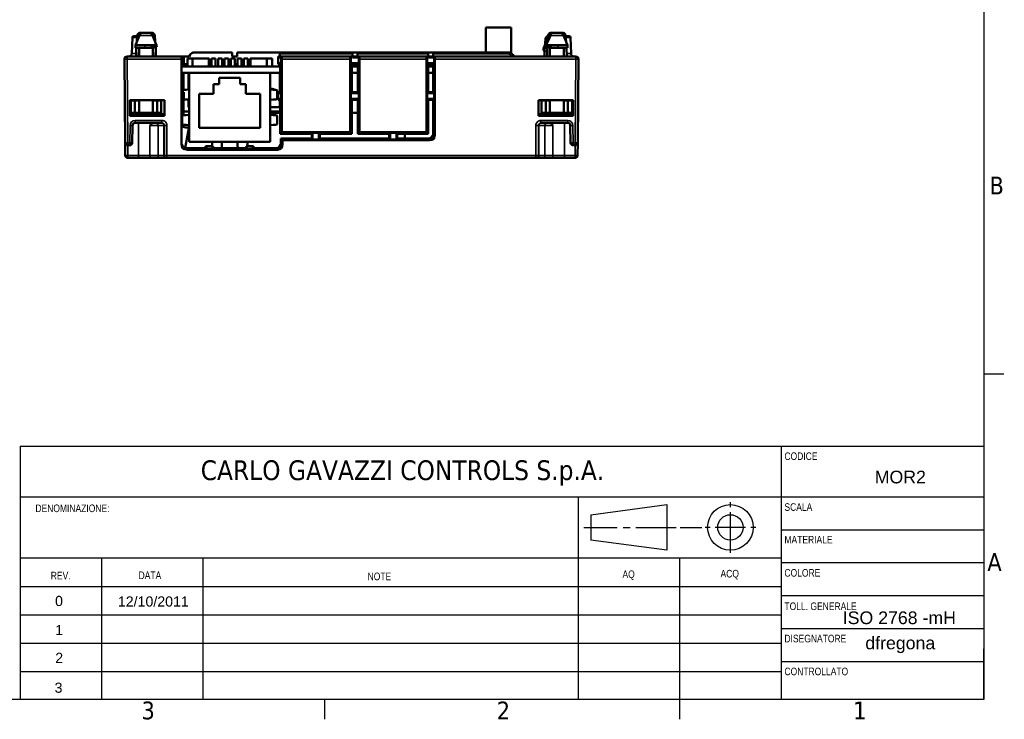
# Model space of a CAD drawing. Header units: millimetres. Extents: x 0 to 420, y 0 to 297.
# Tile 11 of 16: x 220 to 414, y 6 to 144. Entities that reach past the tile are written whole.
import ezdxf
from ezdxf.enums import TextEntityAlignment as Align

# ---------------------------------------------------------------- set-up
doc = ezdxf.new("R2010")
doc.units = ezdxf.units.MM
doc.layers.get('0').update_dxf_attribs({"lineweight": 25})
for name, color, linetype, lineweight in [('Geometria schizzo (ISO)', 7, 'Continuous', 25), ('Simboli(ISO)', 7, 'Continuous', 25), ('Simbolo (ISO)', 7, 'Continuous', 25), ('Titolo (ISO)', 7, 'Continuous', 50), ('Visibile (ISO)', 7, 'Continuous', 50), ('Visibile sottile (ISO)', 7, 'Continuous', 35)]:
    doc.layers.add(name, color=color, linetype=linetype, lineweight=lineweight)
doc.styles.add('Corrente-ISO', font='ARIAL.TTF')
doc.styles.add('DEFAULT-ISO', font='TAHOMA.TTF')
doc.styles.add('MONOTXT', font='monotxt.shx', dxfattribs={"width": 0.8})
doc.styles.add('STANDARD-Arial', font='ARIAL.TTF')
doc.styles.add('Testo nota (ISO)', font='TAHOMA.TTF')
doc.styles.add('Testo nota (ISO)-Arial', font='ARIAL.TTF')

# ---------------------------------------------------------------- blocks, each defined once
blk = doc.blocks.new('Bordi Default Border')
at = {"layer": 'Geometria schizzo (ISO)'}
for p, q in [((410, 74.25), (413.9, 74.25)), ((280, 10), (280, 6.1)), ((350, 10), (350, 6.1))]:
    blk.add_line(p, q, dxfattribs=at)
at = {"layer": 'Geometria schizzo (ISO)', "flags": 128}
blk.add_lwpolyline([(10, 10), (10, 287), (410, 287), (410, 10), (10, 10)], dxfattribs=at)
at = {"layer": 'Simbolo (ISO)', "char_height": 3.5, "attachment_point": 7, "style": 'DEFAULT-ISO'}
for s, insert in [('B', (411.08, 109.63)), ('A', (410.66, 35.38)), ('3', (243.91, 6.03)), ('2', (313.94, 6.1)), ('1', (384.21, 6.1))]:
    blk.add_mtext(s, dxfattribs=dict(at, insert=insert))
blk = doc.blocks.new('Cartigli A3CG')
at = {"linetype": 'Continuous'}
for p, q in [((230, 50), (420, 50)), ((380, 50), (380, 0)), ((230, 40), (420, 40)), ((340, 40), (340, 0)), ((380, 33.5), (420, 33.5)), ((230, 27.92), (380, 27.92)), ((246, 27.92), (246, 0)), ((266, 27.92), (266, 0)), ((360, 27.92), (360, 0)), ((380, 27), (420, 27)), ((380, 20.5), (420, 20.5)), ((380, 14), (420, 14)), ((380, 7.5), (420, 7.5))]:
    blk.add_line(p, q, dxfattribs=at)
for p, q in [((230, 50), (230, 0)), ((370, 37.96), (370, 38.96)), ((342.5, 36.46), (357.5, 38.46)), ((357.5, 38.46), (357.5, 29.46)), ((370, 28.96), (370, 36.96)), ((342.5, 36.46), (342.5, 31.46)), ((341.13, 33.96), (347.67, 33.96)), ((348.86, 33.96), (350.24, 33.96)), ((351.36, 33.96), (359.32, 33.96)), ((360.13, 33.96), (364.37, 33.96)), ((366, 33.96), (365, 33.96)), ((373, 33.96), (367, 33.96)), ((375, 33.96), (374, 33.96)), ((357.5, 29.46), (342.5, 31.46)), ((230, 22.27), (379.96, 22.27)), ((230, 16.7), (379.96, 16.7)), ((230, 11.13), (379.96, 11.13)), ((420, 0), (420, 10)), ((230, 5.56), (379.96, 5.56)), ((420, 0), (410, 0))]:
    blk.add_line(p, q)
for radius in [4.5, 2.5]:
    blk.add_circle((370, 33.96), radius)
at = {"layer": 'Simboli(ISO)', "color": 7, "char_height": 1.4986, "attachment_point": 7, "style": 'MONOTXT'}
for s, insert in [('\\fArial|b0|i0;\\H1.4986;CODICE', (380.66, 47.23)), ('\\fArial|b0|i0;\\H1.4986;DENOMINAZIONE:', (232.99, 36.95)), ('\\fArial|b0|i0;\\H1.4986;SCALA', (380.66, 37.2)), ('\\fArial|b0|i0;\\H1.4986;MATERIALE', (380.66, 30.79)), ('\\fArial|b0|i0;\\H1.4986;DATA', (253.33, 23.76)), ('\\fArial|b0|i0;\\H1.4986;COLORE', (380.66, 24.22)), ('\\fArial|b0|i0;\\H1.4986;REV.', (236.02, 23.7)), ('\\fArial|b0|i0;\\H1.4986;NOTE', (298.48, 23.52)), ('\\fArial|b0|i0;\\H1.4986;AQ', (348.73, 23.56)), ('\\fArial|b0|i0;\\H1.4986;ACQ', (368.06, 23.67)), ('\\fArial|b0|i0;\\H1.4986;TOLL. GENERALE', (380.66, 17.63)), ('\\fArial|b0|i0;\\H1.4986;DISEGNATORE', (380.66, 11.26)), ('\\fArial|b0|i0;\\H1.4986;CONTROLLATO', (380.66, 4.77))]:
    blk.add_mtext(s, dxfattribs=dict(at, insert=insert))
at = {"layer": 'Simboli(ISO)', "color": 7, "insert": (237.64, 19.43), "char_height": 2, "width": 14.865, "attachment_point": 5, "style": 'Corrente-ISO'}
blk.add_mtext('\\fArial|b0|i0;\\H2.0000;0', dxfattribs=at)
at = {"layer": 'Simboli(ISO)', "color": 7}
for tag, p, height, style in [('NUMERO_PARTE_001', (398.46, 42.64), 2.5, 'Corrente-ISO'), ('DATA_CREAZIONE_001', (249.25, 18.34), 2, 'Corrente-ISO'), ('Toll_generali_001', (392.15, 14.88), 2.5, 'STANDARD-Arial'), ('AUTORE_001', (396.6, 9.91), 2.5, 'Corrente-ISO')]:
    blk.add_attdef(tag, p, '', height=height, dxfattribs=dict(at, style=style))
for tag, height, style, p in [('SCALA', 2.5, 'STANDARD-Arial', (403.71, 36.81)), ('TITOLO', 3.5, 'Corrente-ISO', (286.31, 34.09)), ('COLORE', 2.5, 'STANDARD-Arial', (403.32, 23.1)), ('COMMENTI', 2, 'Corrente-ISO', (300.95, 19.26))]:
    blk.add_attdef(tag, text='', height=height, dxfattribs=dict(at, style=style)).set_placement(p, align=Align.MIDDLE_CENTER)
at = {"layer": 'Titolo (ISO)', "attachment_point": 5, "style": 'Testo nota (ISO)'}
for s, insert, char_height in [('\\fTahoma|b0|i0;\\H3.9000;CARLO GAVAZZI CONTROLS S.p.A.', (305.36, 44.68), 3.9), ('\\fArial|b0|i0;\\H2.0000;1', (237.68, 13.72), 2), ('\\fArial|b0|i0;\\H2.0000;2', (237.68, 8.22), 2), ('\\fArial|b0|i0;\\H2.0000;3', (237.55, 2.32), 2)]:
    blk.add_mtext(s, dxfattribs=dict(at, insert=insert, char_height=char_height))
at = {"layer": 'Titolo (ISO)', "style": 'Testo nota (ISO)-Arial'}
for tag, p in [('Data_REV1', (256.07, 14)), ('Testo_REV1', (300.92, 13.76)), ('Data_REV2', (255.95, 8.18)), ('Testo_REV2', (300.8, 8.23)), ('Data_REV3', (255.83, 2.61)), ('Testo_REV3', (300.92, 2.61))]:
    blk.add_attdef(tag, text='', height=2, dxfattribs=at).set_placement(p, align=Align.MIDDLE_CENTER)

msp = doc.modelspace()

# ---------------------------------------------------------------- linework, layer by layer
at = {"layer": 'Visibile (ISO)'}
for p, q in [((311.82, 142.58), (311.82, 137.63)), ((311.82, 142.58), (316.77, 142.58)), ((316.77, 142.58), (316.77, 137.48)), ((242.12, 140.59), (242, 137.41)), ((243.07, 140.83), (242.37, 140.83)), ((243.08, 140.98), (242.97, 139.7)), ((244.02, 141.51), (243.53, 141.51)), ((243.72, 141.53), (245.86, 141.53)), ((246.06, 141.51), (245.57, 141.51)), ((246.51, 140.98), (246.62, 139.7)), ((323.56, 140.32), (323.34, 137.87)), ((324.08, 140.98), (323.97, 139.7)), ((324.07, 140.85), (324.01, 140.85)), ((324.53, 141.51), (325.02, 141.51)), ((326.86, 141.53), (324.72, 141.53)), ((326.57, 141.51), (327.06, 141.51)), ((327.51, 140.98), (327.62, 139.7)), ((328.22, 140.83), (327.52, 140.83)), ((328.47, 140.59), (328.58, 137.41)), ((244.53, 138.53), (242.67, 138.53)), ((244.54, 139.08), (242.71, 139.08)), ((242.87, 138.53), (242.85, 136.83)), ((243.43, 138.53), (243.41, 136.83)), ((244.53, 138.53), (244.63, 138.53)), ((246.87, 139.08), (244.54, 139.08)), ((244.63, 138.53), (246.16, 138.53)), ((246.91, 138.65), (246.15, 138.61)), ((246.18, 136.83), (246.16, 138.53)), ((246.71, 138.64), (246.72, 138.53)), ((246.72, 138.53), (246.74, 136.83)), ((323.16, 137.99), (323.35, 137.98)), ((323.34, 137.87), (323.34, 136.83)), ((323.68, 138.65), (324.44, 138.61)), ((323.71, 139.08), (326.05, 139.08)), ((323.87, 138.53), (323.85, 136.83)), ((323.88, 138.64), (323.87, 138.53)), ((324.41, 136.83), (324.43, 138.53)), ((325.96, 138.53), (324.43, 138.53)), ((326.06, 138.53), (325.96, 138.53)), ((326.05, 139.08), (327.87, 139.08)), ((326.06, 138.53), (327.92, 138.53)), ((327.16, 138.53), (327.18, 136.83)), ((327.72, 138.53), (327.74, 136.83)), ((240.55, 136.32), (240.69, 119.82)), ((241.05, 136.83), (251.79, 136.83)), ((251.79, 136.83), (252.26, 136.83)), ((251.79, 136.32), (251.79, 136.83)), ((251.79, 119.47), (251.79, 136.32)), ((252.26, 135.47), (252.26, 136.83)), ((252.26, 136.83), (253.29, 136.83)), ((252.95, 134.83), (252.95, 136.42)), ((252.95, 136.42), (253.98, 136.42)), ((253.29, 136.83), (253.47, 137.13)), ((253.98, 134.83), (253.98, 136.42)), ((253.98, 136.42), (257.18, 136.42)), ((261.79, 137.63), (254.33, 137.63)), ((257.18, 136.42), (257.18, 134.83)), ((257.18, 136.42), (257.25, 136.42)), ((257.25, 136.42), (257.25, 134.83)), ((257.72, 134.83), (257.72, 136.42)), ((257.72, 136.42), (258.52, 136.42)), ((258.52, 136.42), (258.52, 134.83)), ((258.99, 134.83), (258.99, 136.42)), ((258.99, 136.42), (259.79, 136.42)), ((259.79, 136.42), (259.79, 134.83)), ((260.26, 134.83), (260.26, 136.42)), ((260.26, 136.42), (261.06, 136.42)), ((261.06, 136.42), (261.06, 134.83)), ((261.53, 134.83), (261.53, 136.42)), ((261.53, 136.42), (262.33, 136.42)), ((261.79, 137.63), (261.79, 136.83)), ((261.79, 136.83), (262.79, 136.83)), ((262.33, 136.42), (262.33, 134.83)), ((271.19, 137.63), (262.79, 137.63)), ((262.79, 137.63), (262.79, 136.83)), ((262.8, 134.83), (262.8, 136.42)), ((262.8, 136.42), (263.6, 136.42)), ((263.6, 136.42), (263.6, 134.83)), ((264.07, 134.83), (264.07, 136.42)), ((264.07, 136.42), (264.87, 136.42)), ((264.87, 136.42), (264.87, 134.83)), ((265.34, 134.83), (265.34, 136.42)), ((265.34, 136.42), (265.41, 136.42)), ((265.41, 134.83), (265.41, 136.42)), ((265.41, 136.42), (268.61, 136.42)), ((268.61, 136.42), (269.64, 136.42)), ((268.61, 136.42), (268.61, 134.83)), ((269.64, 136.42), (269.64, 134.83)), ((270.88, 136.83), (270.88, 136.65)), ((271.19, 136.83), (270.88, 136.83)), ((270.88, 136.65), (270.88, 135.51)), ((271.19, 136.65), (270.88, 136.65)), ((271.19, 137.63), (285.49, 137.63)), ((271.19, 137.63), (271.19, 137.35)), ((271.19, 137.35), (271.19, 136.83)), ((271.45, 136.83), (271.19, 136.83)), ((271.19, 136.65), (271.19, 136.83)), ((271.45, 135.51), (271.45, 136.83)), ((271.5, 136.83), (271.45, 136.83)), ((271.5, 136.83), (285.12, 136.83)), ((271.59, 124.06), (271.59, 136.32)), ((285.03, 124), (285.03, 136.32)), ((285.12, 136.83), (285.17, 136.83)), ((285.17, 136.83), (285.49, 136.83)), ((285.17, 135.51), (285.17, 136.83)), ((286.49, 137.63), (285.49, 137.63)), ((285.49, 137.63), (285.49, 137.35)), ((285.49, 137.35), (285.49, 136.83)), ((286.49, 136.83), (285.49, 136.83)), ((285.49, 136.65), (285.49, 136.83)), ((286.49, 136.65), (285.49, 136.65)), ((286.49, 137.63), (300.39, 137.63)), ((286.49, 137.63), (286.49, 137.35)), ((286.49, 137.35), (286.49, 136.83)), ((286.49, 136.65), (286.49, 136.83)), ((286.73, 136.83), (286.49, 136.83)), ((286.78, 136.83), (286.73, 136.83)), ((286.73, 135.51), (286.73, 136.83)), ((286.78, 136.83), (300.2, 136.83)), ((286.87, 124.22), (286.87, 136.32)), ((300.11, 123.84), (300.11, 136.32)), ((300.2, 136.83), (300.25, 136.83)), ((300.25, 136.83), (300.39, 136.83)), ((300.25, 135.51), (300.25, 136.83)), ((301.39, 137.63), (300.39, 137.63)), ((300.39, 137.63), (300.39, 137.35)), ((300.39, 137.35), (300.39, 136.83)), ((301.39, 136.83), (300.39, 136.83)), ((300.39, 136.65), (300.39, 136.83)), ((301.39, 136.65), (300.39, 136.65)), ((301.39, 137.63), (316.26, 137.63)), ((301.39, 137.63), (301.39, 137.35)), ((301.39, 137.35), (301.39, 136.83)), ((301.6, 136.83), (301.39, 136.83)), ((301.39, 136.65), (301.39, 136.83)), ((301.66, 136.83), (301.6, 136.83)), ((301.6, 135.51), (301.6, 136.83)), ((301.66, 136.83), (329.54, 136.83)), ((301.74, 121.31), (301.74, 136.32)), ((317.12, 137.13), (317.29, 136.83)), ((330.04, 136.32), (329.9, 119.82)), ((252.26, 135.47), (251.79, 135.47)), ((252.26, 135.29), (251.79, 135.29)), ((271.27, 134.83), (251.79, 134.83)), ((251.83, 135.29), (251.83, 134.83)), ((252.26, 135.29), (252.26, 135.47)), ((252.26, 135.29), (252.76, 135.29)), ((252.76, 135.29), (252.76, 134.83)), ((262.79, 135.33), (262.33, 135.33)), ((262.79, 134.83), (262.79, 135.33)), ((270.88, 135.51), (270.88, 135.33)), ((270.88, 135.51), (271.45, 135.51)), ((270.88, 135.33), (271.27, 135.33)), ((271.45, 135.51), (271.27, 135.33)), ((271.27, 135.33), (271.27, 129.79)), ((285.17, 135.51), (286.73, 135.51)), ((285.17, 135.51), (285.35, 135.33)), ((285.35, 135.33), (286.55, 135.33)), ((285.35, 135.33), (285.35, 129.79)), ((286.55, 134.83), (285.35, 134.83)), ((286.73, 135.51), (286.55, 135.33)), ((286.55, 135.33), (286.55, 129.79)), ((300.25, 135.51), (300.43, 135.33)), ((301.6, 135.51), (300.25, 135.51)), ((300.43, 135.33), (301.43, 135.33)), ((300.43, 135.33), (300.43, 129.79)), ((301.43, 134.83), (300.43, 134.83)), ((301.6, 135.51), (301.43, 135.33)), ((301.43, 135.33), (301.43, 129.79)), ((253.29, 133.63), (251.79, 133.63)), ((251.83, 133.63), (251.83, 129.82)), ((252.19, 133.63), (252.19, 130.23)), ((253.19, 133.63), (253.19, 130.3)), ((253.29, 130.31), (253.29, 133.63)), ((269.29, 133.63), (253.29, 133.63)), ((259.19, 132.63), (263.39, 132.63)), ((259.19, 131.39), (259.19, 132.63)), ((263.39, 132.63), (263.39, 131.39)), ((271.27, 133.63), (269.29, 133.63)), ((269.29, 130.31), (269.29, 133.63)), ((271.19, 133.63), (271.19, 129.79)), ((286.55, 133.63), (285.35, 133.63)), ((301.43, 133.63), (300.43, 133.63)), ((251.94, 130.16), (251.94, 129.82)), ((253.29, 128.31), (253.29, 130.31)), ((258.09, 131.39), (259.19, 131.39)), ((258.09, 129.49), (258.09, 131.39)), ((263.39, 131.39), (264.49, 131.39)), ((264.49, 131.39), (264.49, 129.49)), ((269.29, 128.31), (269.29, 130.31)), ((270.08, 130.26), (270.18, 130.26)), ((270.18, 130.26), (270.19, 130.26)), ((270.18, 130.25), (270.19, 130.25)), ((270.19, 130.26), (270.19, 130.25)), ((270.19, 130.25), (270.19, 130.26)), ((270.19, 130.25), (270.19, 130.25)), ((270.64, 130.16), (270.64, 128.46)), ((241.61, 125.13), (241.61, 128.23)), ((241.61, 128.23), (248.44, 128.23)), ((241.75, 128.23), (241.75, 125.41)), ((242.61, 128.13), (241.79, 128.13)), ((241.79, 128.13), (241.79, 125.73)), ((242.61, 128.13), (243.31, 128.13)), ((242.78, 128.23), (242.78, 128.13)), ((243.31, 128.23), (243.31, 128.13)), ((246.28, 128.13), (246.28, 128.23)), ((246.28, 128.13), (246.98, 128.13)), ((246.4, 128.23), (246.4, 128.13)), ((246.79, 128.13), (246.79, 128.23)), ((246.81, 128.23), (246.81, 128.13)), ((247.79, 128.13), (246.98, 128.13)), ((247.79, 128.13), (247.79, 125.73)), ((248.41, 128.23), (248.41, 125.19)), ((248.44, 128.23), (248.44, 125.13)), ((251.79, 129.82), (252.26, 129.82)), ((251.79, 129.65), (252.26, 129.65)), ((252.26, 128.43), (251.79, 128.43)), ((252.26, 128.25), (251.79, 128.25)), ((251.83, 128.25), (251.83, 123.61)), ((252.19, 128.25), (252.19, 125.96)), ((252.26, 129.65), (252.26, 129.82)), ((252.26, 128.43), (252.26, 129.65)), ((252.26, 128.25), (252.26, 128.43)), ((253.19, 128.31), (253.19, 126.83)), ((253.29, 125.31), (253.29, 128.31)), ((255.29, 129.49), (258.09, 129.49)), ((255.29, 122.79), (255.29, 129.49)), ((264.49, 129.49), (267.29, 129.49)), ((267.29, 129.49), (267.29, 122.79)), ((269.29, 125.31), (269.29, 128.31)), ((270.88, 129.79), (270.88, 129.61)), ((271.27, 129.79), (270.88, 129.79)), ((270.88, 129.61), (270.88, 128.47)), ((271.45, 129.61), (270.88, 129.61)), ((270.88, 128.47), (270.88, 128.29)), ((270.88, 128.47), (271.45, 128.47)), ((270.88, 128.29), (271.27, 128.29)), ((271.19, 128.29), (271.19, 126.83)), ((271.45, 129.61), (271.27, 129.79)), ((271.45, 128.47), (271.27, 128.29)), ((271.27, 128.29), (271.27, 123.74)), ((271.45, 128.47), (271.45, 129.61)), ((285.17, 129.61), (285.35, 129.79)), ((285.17, 128.47), (285.17, 129.61)), ((286.73, 129.61), (285.17, 129.61)), ((285.17, 128.47), (286.73, 128.47)), ((285.17, 128.47), (285.35, 128.29)), ((286.55, 129.79), (285.35, 129.79)), ((285.35, 128.29), (286.55, 128.29)), ((285.35, 128.29), (285.35, 123.68)), ((286.73, 129.61), (286.55, 129.79)), ((286.73, 128.47), (286.55, 128.29)), ((286.55, 128.29), (286.55, 123.9)), ((286.73, 128.47), (286.73, 129.61)), ((300.25, 129.61), (300.43, 129.79)), ((300.25, 128.47), (300.25, 129.61)), ((300.25, 129.61), (301.6, 129.61)), ((301.6, 128.47), (300.25, 128.47)), ((300.25, 128.47), (300.43, 128.29)), ((301.43, 129.79), (300.43, 129.79)), ((300.43, 128.29), (301.43, 128.29)), ((300.43, 128.29), (300.43, 123.52)), ((301.6, 129.61), (301.43, 129.79)), ((301.6, 128.47), (301.43, 128.29)), ((301.43, 128.29), (301.43, 121.63)), ((301.6, 128.47), (301.6, 129.61)), ((322.15, 128.23), (322.15, 125.13)), ((328.98, 128.23), (322.15, 128.23)), ((322.18, 128.23), (322.18, 125.19)), ((322.79, 128.13), (323.61, 128.13)), ((322.79, 128.13), (322.79, 125.73)), ((324.31, 128.13), (323.61, 128.13)), ((323.78, 128.23), (323.78, 128.13)), ((323.8, 128.13), (323.8, 128.23)), ((324.19, 128.23), (324.19, 128.13)), ((324.31, 128.13), (324.31, 128.23)), ((327.28, 128.23), (327.28, 128.13)), ((327.98, 128.13), (327.28, 128.13)), ((327.81, 128.23), (327.81, 128.13)), ((327.98, 128.13), (328.79, 128.13)), ((328.79, 128.13), (328.79, 125.73)), ((328.84, 128.23), (328.84, 125.41)), ((328.98, 125.13), (328.98, 128.23)), ((253.19, 126.83), (253.29, 126.83)), ((269.29, 126.83), (271.19, 126.83)), ((241.61, 125.13), (241.75, 125.41)), ((241.61, 125.13), (248.44, 125.13)), ((243.29, 125.41), (241.75, 125.41)), ((242.6, 125.73), (241.79, 125.73)), ((243.43, 125.73), (242.6, 125.73)), ((243.43, 125.73), (246.15, 125.73)), ((245.79, 125.52), (245.79, 125.73)), ((245.79, 125.52), (245.79, 125.5)), ((245.79, 125.52), (246.59, 125.52)), ((246.99, 125.73), (246.15, 125.73)), ((246.59, 125.73), (246.59, 125.52)), ((247.79, 125.73), (246.99, 125.73)), ((248.41, 125.19), (248.44, 125.13)), ((251.94, 125.16), (251.94, 123.46)), ((252.19, 125.96), (252.19, 125.23)), ((253.29, 125.96), (252.19, 125.96)), ((253.29, 123.31), (253.29, 125.31)), ((271.27, 125.96), (269.29, 125.96)), ((271.27, 125.73), (269.29, 125.73)), ((269.29, 123.31), (269.29, 125.31)), ((270.64, 125.16), (270.64, 123.46)), ((286.55, 125.73), (285.35, 125.73)), ((322.18, 125.19), (322.15, 125.13)), ((328.98, 125.13), (322.15, 125.13)), ((322.79, 125.73), (323.6, 125.73)), ((323.6, 125.73), (324.43, 125.73)), ((323.99, 125.73), (323.99, 125.52)), ((324.79, 125.52), (323.99, 125.52)), ((327.15, 125.73), (324.43, 125.73)), ((324.79, 125.52), (324.79, 125.73)), ((324.79, 125.52), (324.79, 125.5)), ((327.15, 125.73), (327.99, 125.73)), ((327.29, 125.41), (328.84, 125.41)), ((327.99, 125.73), (328.79, 125.73)), ((328.98, 125.13), (328.84, 125.41)), ((242.09, 119.82), (242.14, 123.24)), ((242.64, 123.73), (247.93, 123.73)), ((252.54, 118.8), (253.29, 123.05)), ((253.25, 122.82), (252.62, 122.82)), ((253.29, 119.99), (253.29, 123.31)), ((267.29, 122.79), (255.29, 122.79)), ((269.29, 119.99), (269.29, 123.31)), ((271.27, 121.61), (271.27, 123.74)), ((271.59, 124.06), (271.59, 121.93)), ((285.03, 124), (285.03, 121.93)), ((285.35, 121.61), (285.35, 123.68)), ((286.55, 121.61), (286.55, 123.9)), ((286.87, 124.22), (286.87, 121.93)), ((300.11, 123.84), (300.11, 121.93)), ((300.43, 121.61), (300.43, 123.52)), ((327.94, 123.73), (322.66, 123.73)), ((328.5, 119.82), (328.44, 123.24)), ((271.59, 121.93), (271.27, 121.61)), ((277.46, 121.61), (271.27, 121.61)), ((271.4, 119.78), (271.37, 120.65)), ((277.46, 120.65), (271.37, 120.65)), ((271.69, 120.33), (271.37, 120.65)), ((285.03, 121.93), (271.59, 121.93)), ((277.64, 121.79), (277.46, 121.61)), ((277.46, 121.61), (277.46, 120.65)), ((277.46, 120.65), (277.64, 120.47)), ((277.64, 120.47), (277.64, 121.79)), ((277.64, 121.79), (278.88, 121.79)), ((278.88, 120.47), (277.64, 120.47)), ((278.88, 121.79), (278.88, 120.47)), ((279.06, 121.61), (278.88, 121.79)), ((278.88, 120.47), (279.06, 120.65)), ((279.06, 120.65), (279.06, 121.61)), ((285.35, 121.61), (279.06, 121.61)), ((292.74, 120.65), (279.06, 120.65)), ((285.03, 121.93), (285.35, 121.61)), ((286.87, 121.93), (286.55, 121.61)), ((286.55, 121.61), (292.74, 121.61)), ((300.11, 121.93), (286.87, 121.93)), ((292.92, 121.79), (292.74, 121.61)), ((292.74, 121.61), (292.74, 120.65)), ((292.74, 120.65), (292.92, 120.47)), ((292.92, 121.79), (292.92, 120.47)), ((292.92, 121.79), (294.16, 121.79)), ((294.16, 120.47), (292.92, 120.47)), ((294.16, 120.47), (294.16, 121.79)), ((294.34, 121.61), (294.16, 121.79)), ((294.16, 120.47), (294.34, 120.65)), ((294.34, 120.65), (294.34, 121.61)), ((294.34, 121.61), (300.43, 121.61)), ((300.44, 120.65), (294.34, 120.65)), ((295.82, 120.65), (295.83, 121.61)), ((300.11, 121.93), (300.43, 121.61)), ((240.69, 119.82), (240.71, 117.32)), ((241.19, 119.33), (241.59, 119.33)), ((252.79, 118.77), (256.54, 118.77)), ((252.79, 118.45), (270.73, 118.45)), ((253.29, 119.99), (257.79, 119.99)), ((256.54, 119.12), (257.85, 119.12)), ((256.72, 119.12), (256.54, 119.12)), ((256.54, 119.12), (256.54, 118.77)), ((256.72, 118.59), (256.54, 118.77)), ((257.87, 119.12), (256.72, 119.12)), ((256.72, 118.59), (256.72, 119.12)), ((257.87, 118.59), (256.72, 118.59)), ((257.79, 119.99), (259.79, 119.99)), ((258.04, 119.12), (257.87, 119.12)), ((257.87, 119.12), (257.87, 118.59)), ((257.87, 118.59), (258.04, 118.77)), ((258.04, 118.77), (258.04, 119.11)), ((258.04, 118.77), (264.51, 118.77)), ((259.79, 119.99), (262.79, 119.99)), ((262.79, 119.99), (264.79, 119.99)), ((264.51, 119.11), (264.51, 118.77)), ((264.69, 118.59), (264.51, 118.77)), ((264.69, 119.12), (264.52, 119.12)), ((265.84, 119.12), (264.69, 119.12)), ((264.69, 119.12), (264.69, 118.59)), ((264.69, 118.59), (265.84, 118.59)), ((264.74, 119.12), (266.01, 119.12)), ((264.79, 119.99), (269.29, 119.99)), ((266.01, 119.12), (265.84, 119.12)), ((265.84, 118.59), (265.84, 119.12)), ((265.84, 118.59), (266.01, 118.77)), ((266.01, 118.77), (266.01, 119.12)), ((266.01, 118.77), (270.41, 118.77)), ((300.76, 120.33), (271.69, 120.33)), ((271.72, 119.47), (271.69, 120.33)), ((329.4, 119.33), (329, 119.33)), ((329.9, 119.82), (329.87, 117.32)), ((241.21, 116.83), (243.29, 116.83)), ((243.29, 116.83), (246.04, 116.83)), ((247.55, 116.83), (246.04, 116.83)), ((247.55, 116.83), (248.82, 116.83)), ((248.82, 116.83), (248.93, 116.83)), ((321.66, 116.83), (248.93, 116.83)), ((321.77, 116.83), (321.66, 116.83)), ((323.04, 116.83), (321.77, 116.83)), ((323.04, 116.83), (324.55, 116.83)), ((327.29, 116.83), (324.55, 116.83)), ((329.37, 116.83), (327.29, 116.83))]:
    msp.add_line(p, q, dxfattribs=at)
at = {"layer": 'Visibile (ISO)', "flags": 128}
for points in [[(244.02, 141.51), (243.99, 141.5), (243.97, 141.49), (243.94, 141.48), (243.92, 141.47), (243.89, 141.46), (243.87, 141.44), (243.84, 141.43), (243.82, 141.41), (243.79, 141.39), (243.77, 141.37), (243.75, 141.35), (243.73, 141.33), (243.7, 141.31), (243.68, 141.29), (243.66, 141.26), (243.64, 141.24), (243.62, 141.21), (243.6, 141.18), (243.59, 141.15), (243.57, 141.12), (243.55, 141.09), (243.54, 141.06), (243.52, 141.03), (243.51, 141)], [(246.08, 141), (246.07, 141.03), (246.05, 141.06), (246.04, 141.09), (246.02, 141.12), (246, 141.15), (245.98, 141.18), (245.97, 141.21), (245.95, 141.24), (245.93, 141.26), (245.91, 141.29), (245.89, 141.31), (245.86, 141.33), (245.84, 141.35), (245.82, 141.37), (245.8, 141.39), (245.77, 141.41), (245.75, 141.43), (245.72, 141.44), (245.7, 141.46), (245.67, 141.47), (245.65, 141.48), (245.62, 141.49), (245.6, 141.5), (245.57, 141.51)], [(324.51, 141), (324.52, 141.03), (324.54, 141.06), (324.55, 141.09), (324.57, 141.12), (324.59, 141.15), (324.6, 141.18), (324.62, 141.21), (324.64, 141.24), (324.66, 141.26), (324.68, 141.29), (324.7, 141.31), (324.72, 141.33), (324.75, 141.35), (324.77, 141.37), (324.79, 141.39), (324.82, 141.41), (324.84, 141.43), (324.87, 141.44), (324.89, 141.46), (324.92, 141.47), (324.94, 141.48), (324.97, 141.49), (324.99, 141.5), (325.02, 141.51)], [(326.57, 141.51), (326.6, 141.5), (326.62, 141.49), (326.65, 141.48), (326.67, 141.47), (326.7, 141.46), (326.72, 141.44), (326.75, 141.43), (326.77, 141.41), (326.79, 141.39), (326.82, 141.37), (326.84, 141.35), (326.86, 141.33), (326.88, 141.31), (326.91, 141.29), (326.93, 141.26), (326.95, 141.24), (326.97, 141.21), (326.98, 141.18), (327, 141.15), (327.02, 141.12), (327.04, 141.09), (327.05, 141.06), (327.07, 141.03), (327.08, 141)], [(243.43, 136.83), (243.43, 136.9), (243.43, 136.97), (243.43, 137.04), (243.43, 137.11), (243.43, 137.18), (243.43, 137.25), (243.43, 137.32), (243.43, 137.4), (243.43, 137.47), (243.43, 137.54), (243.43, 137.61), (243.43, 137.68), (243.43, 137.75), (243.43, 137.82), (243.43, 137.89), (243.43, 137.96), (243.43, 138.03), (243.43, 138.1), (243.43, 138.17), (243.43, 138.25), (243.43, 138.32), (243.43, 138.39), (243.43, 138.46), (243.43, 138.53)], [(246.16, 136.83), (246.16, 136.9), (246.16, 136.97), (246.16, 137.04), (246.16, 137.11), (246.16, 137.18), (246.16, 137.25), (246.16, 137.32), (246.16, 137.4), (246.16, 137.47), (246.16, 137.54), (246.16, 137.61), (246.16, 137.68), (246.16, 137.75), (246.16, 137.82), (246.16, 137.89), (246.16, 137.96), (246.16, 138.03), (246.16, 138.1), (246.16, 138.17), (246.16, 138.25), (246.16, 138.32), (246.16, 138.39), (246.16, 138.46), (246.16, 138.53)], [(324.43, 136.83), (324.43, 136.9), (324.43, 136.97), (324.43, 137.04), (324.43, 137.11), (324.43, 137.18), (324.43, 137.25), (324.43, 137.32), (324.43, 137.4), (324.43, 137.47), (324.43, 137.54), (324.43, 137.61), (324.43, 137.68), (324.43, 137.75), (324.43, 137.82), (324.43, 137.89), (324.43, 137.96), (324.43, 138.03), (324.43, 138.1), (324.43, 138.17), (324.43, 138.25), (324.43, 138.32), (324.43, 138.39), (324.43, 138.46), (324.43, 138.53)], [(327.16, 136.83), (327.16, 136.9), (327.16, 136.97), (327.16, 137.04), (327.16, 137.11), (327.16, 137.18), (327.16, 137.25), (327.16, 137.32), (327.16, 137.4), (327.16, 137.47), (327.16, 137.54), (327.16, 137.61), (327.16, 137.68), (327.16, 137.75), (327.16, 137.82), (327.16, 137.89), (327.16, 137.96), (327.16, 138.03), (327.16, 138.1), (327.16, 138.17), (327.16, 138.25), (327.16, 138.32), (327.16, 138.39), (327.16, 138.46), (327.16, 138.53)], [(316.26, 137.63), (316.29, 137.63), (316.33, 137.62), (316.37, 137.62), (316.41, 137.61), (316.46, 137.61), (316.5, 137.6), (316.54, 137.59), (316.58, 137.57), (316.62, 137.56), (316.66, 137.54), (316.69, 137.52), (316.73, 137.5), (316.77, 137.48), (316.81, 137.46), (316.85, 137.43), (316.88, 137.41), (316.92, 137.38), (316.95, 137.35), (316.98, 137.32), (317.01, 137.28), (317.04, 137.25), (317.07, 137.21), (317.1, 137.17), (317.12, 137.13)], [(243.43, 125.73), (243.43, 125.83), (243.43, 125.94), (243.43, 126.04), (243.43, 126.15), (243.43, 126.25), (243.43, 126.35), (243.43, 126.46), (243.43, 126.56), (243.43, 126.67), (243.43, 126.77), (243.43, 126.87), (243.43, 126.98), (243.43, 127.08), (243.43, 127.19), (243.43, 127.29), (243.43, 127.4), (243.43, 127.5), (243.43, 127.6), (243.43, 127.71), (243.43, 127.81), (243.43, 127.92), (243.43, 128.02), (243.43, 128.12), (243.43, 128.23)], [(246.15, 125.73), (246.15, 125.83), (246.15, 125.94), (246.15, 126.04), (246.15, 126.15), (246.15, 126.25), (246.15, 126.35), (246.15, 126.46), (246.15, 126.56), (246.15, 126.67), (246.15, 126.77), (246.15, 126.87), (246.15, 126.98), (246.15, 127.08), (246.15, 127.19), (246.15, 127.29), (246.15, 127.4), (246.15, 127.5), (246.15, 127.6), (246.15, 127.71), (246.15, 127.81), (246.15, 127.92), (246.15, 128.02), (246.15, 128.12), (246.15, 128.23)], [(324.43, 125.73), (324.43, 125.83), (324.43, 125.94), (324.43, 126.04), (324.43, 126.15), (324.43, 126.25), (324.43, 126.35), (324.43, 126.46), (324.43, 126.56), (324.43, 126.67), (324.43, 126.77), (324.43, 126.87), (324.43, 126.98), (324.43, 127.08), (324.43, 127.19), (324.43, 127.29), (324.43, 127.4), (324.43, 127.5), (324.43, 127.6), (324.43, 127.71), (324.43, 127.81), (324.43, 127.92), (324.43, 128.02), (324.43, 128.12), (324.43, 128.23)], [(327.15, 125.73), (327.15, 125.83), (327.15, 125.94), (327.15, 126.04), (327.15, 126.15), (327.15, 126.25), (327.15, 126.35), (327.15, 126.46), (327.15, 126.56), (327.15, 126.67), (327.15, 126.77), (327.15, 126.87), (327.15, 126.98), (327.15, 127.08), (327.15, 127.19), (327.15, 127.29), (327.15, 127.4), (327.15, 127.5), (327.15, 127.6), (327.15, 127.71), (327.15, 127.81), (327.15, 127.92), (327.15, 128.02), (327.15, 128.12), (327.15, 128.23)]]:
    msp.add_lwpolyline(points, dxfattribs=at)
at = {"layer": 'Visibile (ISO)'}
for centre, radius, start, end in [((242.37, 140.58), 0.25, 90, 178), ((243.68, 140.93), 0.6, 104.4051, 175), ((243.72, 140.53), 1, 90, 101.1464), ((245.86, 140.53), 1, 78.8536, 90), ((245.91, 140.93), 0.6, 5, 75.5949), ((324.16, 140.27), 0.6, 104.4051, 175), ((324.2, 139.87), 1, 97.372, 101.1464), ((324.68, 140.93), 0.6, 104.4051, 175), ((324.72, 140.53), 1, 90, 101.1464), ((326.86, 140.53), 1, 78.8536, 90), ((326.91, 140.93), 0.6, 5, 75.5949), ((328.22, 140.58), 0.25, 2, 90), ((241.05, 136.33), 0.5, 90, 180.5), ((241.4, 137.43), 0.6, 270, 358), ((254.33, 136.63), 1, 90, 150), ((329.18, 137.43), 0.6, 182, 270), ((329.54, 136.33), 0.5, 359.5, 90), ((269.69, 129.76), 0.7, 90, 124.8499), ((269.69, 129.76), 0.7, 45.5847, 90), ((269.69, 129.76), 0.7, 44.3978, 44.4153), ((242.64, 123.23), 0.5, 90, 179), ((327.94, 123.23), 0.5, 1, 90), ((241.19, 119.83), 0.5, 180.5, 270), ((241.59, 119.83), 0.5, 270, 359), ((329, 119.83), 0.5, 181, 270), ((329.4, 119.83), 0.5, 270, 359.5), ((241.21, 117.33), 0.5, 180.5, 270), ((329.37, 117.33), 0.5, 270, 359.5)]:
    msp.add_arc(centre, radius, start, end, dxfattribs=at)
for centre, major_axis, ratio, start_param, end_param in [((664.94, -186.69), (-51.4, -693.54), 0.706138, 4.273304, 4.276428), ((-173.79, -185.48), (-51.21, 690.98), 0.706138, 5.148344, 5.15148), ((744.38, -185.48), (51.21, 690.98), 0.706138, 1.131705, 1.134841), ((-94.35, -186.69), (51.4, -693.54), 0.706138, 2.006757, 2.009882), ((1006.31, 81.93), (-80.15, -1081.43), 0.706138, 4.711877, 4.71239), ((244.79, 138.53), (-3, -0.16), 0.004555, 3.927085, 4.796671), ((244.79, 138.53), (-1.93, -0.1), 0.004555, 3.925903, 4.794832), ((-514.23, 82.12), (79.89, -1077.9), 0.706138, 1.570905, 1.571309), ((1084.3, 81.46), (-79.89, -1077.9), 0.706138, 4.711877, 4.71228), ((743.85, -186.14), (51.21, 690.98), 0.706138, 1.133825, 1.134841), ((1084.82, 82.12), (-79.89, -1077.9), 0.706138, 4.711877, 4.71228), ((325.8, 138.53), (3, -0.16), 0.004555, 1.486515, 2.3561), ((325.8, 138.53), (1.93, -0.1), 0.004555, 1.488354, 2.357282), ((-435.72, 81.93), (80.15, -1081.43), 0.706138, 1.570795, 1.571308), ((271.5, 136.33), (-0.001, 0.5), 0.176327, 4.703382, 6.282905), ((285.12, 136.33), (0.001, 0.5), 0.176327, 0.00028, 1.579803), ((286.78, 136.33), (-0.001, 0.5), 0.176327, 4.703382, 6.282905), ((300.2, 136.33), (0.001, 0.5), 0.176327, 0.00028, 1.579803), ((301.66, 136.33), (-0.001, 0.5), 0.176327, 4.703382, 6.282905), ((260.44, 130.16), (8.5, 0), 0.032258, 2.570251, 3.141593), ((262.14, 130.16), (8.5, 0), 0.032258, 0, 0.571341), ((244.79, 138.53), (-2.12, -343.77), 0.006171, 4.742685, 4.74967), ((246.54, 128.13), (0.25, 0.002), 0.004363, 5.235971, 8.377564), ((244.79, 138.53), (2.12, -343.77), 0.006171, 1.533515, 1.5405), ((260.44, 128.46), (-8.5, 0), 0.032258, 0.272521, 0.571341), ((262.14, 128.46), (-8.5, 0), 0.032258, 2.570251, 3.141593), ((325.79, 138.53), (-2.12, -343.77), 0.006171, 4.742685, 4.74967), ((324.05, 128.13), (-0.25, 0.002), 0.004363, 4.188807, 7.330399), ((325.79, 138.53), (2.12, -343.77), 0.006171, 1.533515, 1.5405), ((243.29, 125.5), (-2.5, 0), 0.034921, 1.570796, 3.141593), ((255.47, 125.72), (10, 0), 0.034921, 3.620925, 3.835274), ((243.32, 125.37), (5.8, 0), 0.034921, 0.499715, 0.693681), ((260.44, 125.16), (8.5, 0), 0.032258, 2.570251, 3.141593), ((262.14, 125.16), (8.5, 0), 0.032258, 0, 0.571341), ((327.27, 125.37), (-5.8, 0), 0.034921, 5.589504, 5.78347), ((315.12, 125.72), (-10, 0), 0.034921, 2.447911, 2.66226), ((327.29, 125.5), (2.5, 0), 0.034921, 3.141593, 4.712389), ((252.64, 123.64), (-0.598, -0.566), 0.971698, 5.538927, 7.081058), ((260.44, 123.46), (-8.5, 0), 0.032258, 0, 0.571341), ((262.14, 123.46), (-8.5, 0), 0.032258, 2.570251, 3.141593), ((300.41, 121.66), (0.747, -0.708), 0.971698, 5.485312, 7.027443), ((300.73, 121.34), (0.747, -0.708), 0.971698, 5.485312, 7.027443), ((252.79, 119.78), (0, -1.01), 0.986323, 4.712389, 6.283185), ((252.79, 119.47), (0, -1.01), 0.986323, 4.712389, 6.283185), ((257.94, 127.14), (0, -8.5), 0.032258, 5.711844, 5.943418), ((259.65, 127.14), (0, 8.5), 0.032258, 3.317368, 3.712934), ((262.94, 127.14), (0, -8.5), 0.032258, 5.711844, 6.10741), ((264.65, 127.14), (0, 8.5), 0.032258, 3.48136, 3.712934), ((270.38, 119.78), (-0.747, 0.708), 0.971698, 2.34372, 3.914516), ((270.7, 119.47), (-0.747, 0.708), 0.971698, 2.34372, 3.914516)]:
    msp.add_ellipse(centre, major_axis=major_axis, ratio=ratio, start_param=start_param, end_param=end_param, dxfattribs=at)
for centre, major_axis in [((244.79, 125.3), (2, 0)), ((325.79, 125.3), (-2, 0))]:
    msp.add_ellipse(centre, major_axis=major_axis, ratio=0.034921, dxfattribs=at)
at = {"layer": 'Visibile sottile (ISO)'}
for p, q in [((242.12, 140.59), (243.05, 140.59)), ((243.5, 140.98), (243.08, 140.98)), ((246.08, 141), (243.51, 141)), ((246.51, 140.98), (246.09, 140.98)), ((324.02, 140.32), (323.56, 140.32)), ((324.08, 140.98), (324.5, 140.98)), ((324.51, 141), (327.08, 141)), ((327.09, 140.98), (327.51, 140.98)), ((327.54, 140.59), (328.47, 140.59)), ((242.88, 138.53), (243.43, 138.53)), ((244.54, 139.08), (244.53, 138.53)), ((323.35, 137.87), (323.87, 137.87)), ((326.05, 139.08), (326.06, 138.53)), ((327.71, 138.53), (327.16, 138.53)), ((241.05, 136.32), (241.05, 136.83)), ((251.79, 136.32), (241.05, 136.32)), ((241.19, 119.82), (241.05, 136.32)), ((242.86, 137.41), (242, 137.41)), ((285.49, 137.35), (271.19, 137.35)), ((285.03, 136.32), (271.59, 136.32)), ((300.39, 137.35), (286.49, 137.35)), ((300.11, 136.32), (286.87, 136.32)), ((316.26, 137.35), (301.39, 137.35)), ((329.54, 136.32), (301.74, 136.32)), ((316.26, 137.63), (316.26, 137.35)), ((316.96, 136.83), (316.86, 137)), ((328.58, 137.41), (327.73, 137.41)), ((329.4, 119.82), (329.54, 136.32)), ((329.54, 136.32), (329.54, 136.83)), ((269.69, 130.46), (269.69, 130.29)), ((247.05, 128.23), (247.05, 128.13)), ((323.54, 128.23), (323.54, 128.13)), ((243.29, 125.73), (243.29, 125.41)), ((247.05, 125.73), (247.05, 125.54)), ((323.54, 125.73), (323.54, 125.54)), ((327.29, 125.73), (327.29, 125.41)), ((241.64, 123.24), (241.59, 119.82)), ((247.93, 124.22), (242.64, 124.22)), ((242.64, 124.22), (242.64, 123.73)), ((243.29, 123.73), (243.29, 117.33)), ((245.58, 123.23), (245.58, 117.33)), ((247.16, 123.23), (245.58, 123.23)), ((247.16, 123.23), (248.32, 123.23)), ((247.16, 117.33), (247.16, 123.23)), ((247.93, 124.22), (247.93, 123.73)), ((248.32, 123.23), (248.43, 123.23)), ((248.32, 117.33), (248.32, 123.23)), ((248.43, 123.23), (248.43, 117.33)), ((248.93, 117.32), (248.93, 123.22)), ((271.59, 124.06), (271.27, 123.74)), ((285.03, 124), (285.35, 123.68)), ((286.87, 124.22), (286.55, 123.9)), ((300.11, 123.84), (300.43, 123.52)), ((321.66, 117.32), (321.66, 123.22)), ((322.16, 123.23), (322.16, 117.33)), ((322.27, 123.23), (322.16, 123.23)), ((322.27, 117.33), (322.27, 123.23)), ((323.43, 123.23), (322.27, 123.23)), ((322.66, 124.22), (327.94, 124.22)), ((322.66, 124.22), (322.66, 123.73)), ((323.43, 117.33), (323.43, 123.23)), ((323.43, 123.23), (325.01, 123.23)), ((325.01, 123.23), (325.01, 117.33)), ((327.29, 123.73), (327.29, 117.33)), ((327.94, 124.22), (327.94, 123.73)), ((328.94, 123.24), (329, 119.82)), ((300.76, 120.33), (300.44, 120.65)), ((301.43, 121.63), (301.74, 121.31)), ((241.59, 119.82), (241.19, 119.82)), ((241.19, 119.82), (241.19, 119.33)), ((241.21, 117.33), (241.2, 119.33)), ((241.59, 119.82), (241.59, 119.33)), ((252.79, 118.77), (252.79, 118.45)), ((270.73, 118.45), (270.41, 118.77)), ((271.4, 119.78), (271.72, 119.47)), ((329, 119.82), (329.4, 119.82)), ((329, 119.82), (329, 119.33)), ((329.37, 117.33), (329.39, 119.33)), ((329.4, 119.82), (329.4, 119.33)), ((241.21, 117.33), (240.71, 117.32)), ((243.29, 117.33), (241.21, 117.33)), ((241.21, 116.83), (241.21, 117.33)), ((245.58, 117.33), (243.29, 117.33)), ((243.29, 116.83), (243.29, 117.33)), ((245.58, 117.33), (247.16, 117.33)), ((248.32, 117.33), (247.16, 117.33)), ((248.43, 117.33), (248.32, 117.33)), ((248.93, 117.32), (321.66, 117.32)), ((248.93, 117.32), (248.93, 116.83)), ((321.66, 117.32), (321.66, 116.83)), ((322.16, 117.33), (322.27, 117.33)), ((322.27, 117.33), (323.43, 117.33)), ((325.01, 117.33), (323.43, 117.33)), ((325.01, 117.33), (327.29, 117.33)), ((327.29, 117.33), (329.37, 117.33)), ((327.29, 116.83), (327.29, 117.33)), ((329.37, 116.83), (329.37, 117.33)), ((329.37, 117.33), (329.87, 117.32))]:
    msp.add_line(p, q, dxfattribs=at)
at = {"layer": 'Visibile sottile (ISO)', "flags": 128}
for points in [[(245.77, 123.73), (245.76, 123.71), (245.76, 123.69), (245.75, 123.67), (245.75, 123.65), (245.74, 123.63), (245.74, 123.61), (245.73, 123.59), (245.72, 123.57), (245.72, 123.55), (245.71, 123.53), (245.7, 123.5), (245.69, 123.48), (245.69, 123.46), (245.68, 123.44), (245.67, 123.42), (245.66, 123.4), (245.65, 123.38), (245.64, 123.36), (245.63, 123.34), (245.62, 123.31), (245.61, 123.29), (245.6, 123.27), (245.59, 123.25), (245.58, 123.23)], [(245.58, 123.23), (245.6, 123.24), (245.62, 123.26), (245.64, 123.28), (245.66, 123.29), (245.68, 123.31), (245.7, 123.33), (245.72, 123.34), (245.74, 123.36), (245.76, 123.37), (245.78, 123.39), (245.8, 123.41), (245.81, 123.42), (245.83, 123.44), (245.85, 123.45), (245.87, 123.47), (245.88, 123.48), (245.9, 123.5), (245.92, 123.51), (245.93, 123.53), (245.95, 123.54), (245.96, 123.56), (245.97, 123.57), (245.99, 123.58), (246, 123.6)], [(246, 123.6), (246.01, 123.61), (246.02, 123.61), (246.03, 123.62), (246.04, 123.63), (246.05, 123.64), (246.06, 123.65), (246.07, 123.65), (246.08, 123.66), (246.09, 123.67), (246.1, 123.67), (246.11, 123.68), (246.12, 123.68), (246.13, 123.69), (246.14, 123.69), (246.15, 123.7), (246.16, 123.7), (246.17, 123.7), (246.18, 123.71), (246.19, 123.71), (246.2, 123.71), (246.21, 123.72), (246.22, 123.72), (246.23, 123.72), (246.24, 123.72)], [(324.59, 123.6), (324.58, 123.61), (324.57, 123.61), (324.56, 123.62), (324.55, 123.63), (324.54, 123.64), (324.53, 123.65), (324.52, 123.65), (324.51, 123.66), (324.5, 123.67), (324.49, 123.67), (324.48, 123.68), (324.47, 123.68), (324.46, 123.69), (324.45, 123.69), (324.44, 123.7), (324.43, 123.7), (324.42, 123.7), (324.41, 123.71), (324.4, 123.71), (324.39, 123.71), (324.38, 123.72), (324.37, 123.72), (324.36, 123.72), (324.35, 123.72)], [(325.01, 123.23), (324.99, 123.24), (324.96, 123.26), (324.94, 123.28), (324.92, 123.29), (324.9, 123.31), (324.89, 123.33), (324.87, 123.34), (324.85, 123.36), (324.83, 123.37), (324.81, 123.39), (324.79, 123.41), (324.77, 123.42), (324.76, 123.44), (324.74, 123.45), (324.72, 123.47), (324.71, 123.48), (324.69, 123.5), (324.67, 123.51), (324.66, 123.53), (324.64, 123.54), (324.63, 123.56), (324.61, 123.57), (324.6, 123.58), (324.59, 123.6)], [(324.82, 123.73), (324.83, 123.71), (324.83, 123.69), (324.84, 123.67), (324.84, 123.65), (324.85, 123.63), (324.85, 123.61), (324.86, 123.59), (324.87, 123.57), (324.87, 123.55), (324.88, 123.53), (324.89, 123.5), (324.89, 123.48), (324.9, 123.46), (324.91, 123.44), (324.92, 123.42), (324.93, 123.4), (324.94, 123.38), (324.95, 123.36), (324.95, 123.34), (324.96, 123.31), (324.97, 123.29), (324.98, 123.27), (325, 123.25), (325.01, 123.23)]]:
    msp.add_lwpolyline(points, dxfattribs=at)
at = {"layer": 'Visibile sottile (ISO)'}
for centre, radius, start, end in [((316.26, 136.65), 0.7, 30, 90), ((269.69, 129.76), 0.7, 45, 45.5847), ((269.69, 129.76), 0.7, 44.4153, 45), ((242.64, 123.22), 1, 90, 179), ((327.94, 123.22), 1, 1, 90)]:
    msp.add_arc(centre, radius, start, end, dxfattribs=at)
for centre, major_axis, ratio, start_param, end_param in [((241.05, 136.33), (-0.5, -0.004), 0.008726, 0, 1.57072), ((316.86, 136.98), (0.26, 0.15), 0.075551, 0, 1.527205), ((329.54, 136.33), (0.5, -0.004), 0.008726, 4.712465, 6.283185), ((241.64, 123.25), (0.5, -0.009), 0.008725, 4.712541, 6.283185), ((246.29, 123.96), (0.5, 0), 0.907204, 3.689141, 4.088207), ((246.29, 124.22), (0.5, 0), 0.996818, 4.531654, 4.597889), ((244.23, 121.77), (2.14, 1.93), 0.150527, 0.167931, 0.235854), ((246.78, 123.23), (0, 0.5), 0.768898, 4.712389, 6.283185), ((247.82, 123.23), (0, 0.5), 0.999848, 4.712389, 6.283185), ((247.93, 123.22), (-0.924, -0.383), 0.999785, 2.748855, 4.319652), ((247.93, 123.23), (-0.479, -0.145), 0.999451, 2.847503, 4.4183), ((248.93, 123.23), (-0.5, 0), 0.008727, 0.017454, 1.570798), ((322.66, 123.22), (0.924, -0.383), 0.999785, 1.963533, 3.53433), ((321.66, 123.23), (0.5, 0), 0.008727, 4.712388, 6.265731), ((322.66, 123.23), (0.479, -0.145), 0.999451, 1.864885, 3.435682), ((322.77, 123.23), (0, 0.5), 0.999848, 0, 1.570796), ((323.81, 123.23), (0, 0.5), 0.768898, 0, 1.570796), ((326.36, 121.77), (-2.14, 1.93), 0.150527, 6.047331, 6.115255), ((324.29, 124.22), (-0.5, 0), 0.996818, 1.685297, 1.751531), ((324.29, 123.96), (-0.5, 0), 0.907204, 2.194978, 2.594044), ((328.94, 123.25), (-0.5, -0.009), 0.008725, 0, 1.570644), ((241.19, 119.83), (-0.5, -0.004), 0.008726, 0, 1.57072), ((241.59, 119.83), (0.5, -0.009), 0.008725, 4.712541, 6.283185), ((329, 119.83), (-0.5, -0.009), 0.008725, 0, 1.570644), ((329.4, 119.83), (0.5, -0.004), 0.008726, 4.712465, 6.283185), ((246.04, 117.33), (0, -0.5), 0.915265, 4.712389, 6.283185), ((247.55, 117.33), (0, -0.5), 0.768898, 4.712389, 6.283185), ((248.82, 117.33), (0, -0.5), 0.999848, 4.712389, 6.283185), ((248.93, 117.33), (-0.5, 0), 0.008727, 0.017454, 1.570798), ((248.93, 117.33), (0, -0.5), 0.999848, 4.712389, 6.283185), ((321.66, 117.33), (0.5, 0), 0.008727, 4.712388, 6.265731), ((321.66, 117.33), (0, -0.5), 0.999848, 0, 1.570796), ((321.77, 117.33), (0, -0.5), 0.999848, 0, 1.570796), ((323.04, 117.33), (0, -0.5), 0.768898, 0, 1.570796), ((324.55, 117.33), (0, -0.5), 0.915265, 0, 1.570796)]:
    msp.add_ellipse(centre, major_axis=major_axis, ratio=ratio, start_param=start_param, end_param=end_param, dxfattribs=at)

# ---------------------------------------------------------------- block references
msp.add_blockref('Bordi Default Border', (0, 0))
msp.add_blockref('Cartigli A3CG', (-10, 10)).add_auto_attribs({'Toll_generali_001': 'ISO 2768 -mH', 'AUTORE_001': 'dfregona', 'DATA_CREAZIONE_001': '12/10/2011', 'NUMERO_PARTE_001': 'MOR2'})

doc.saveas('drawing.dxf')
